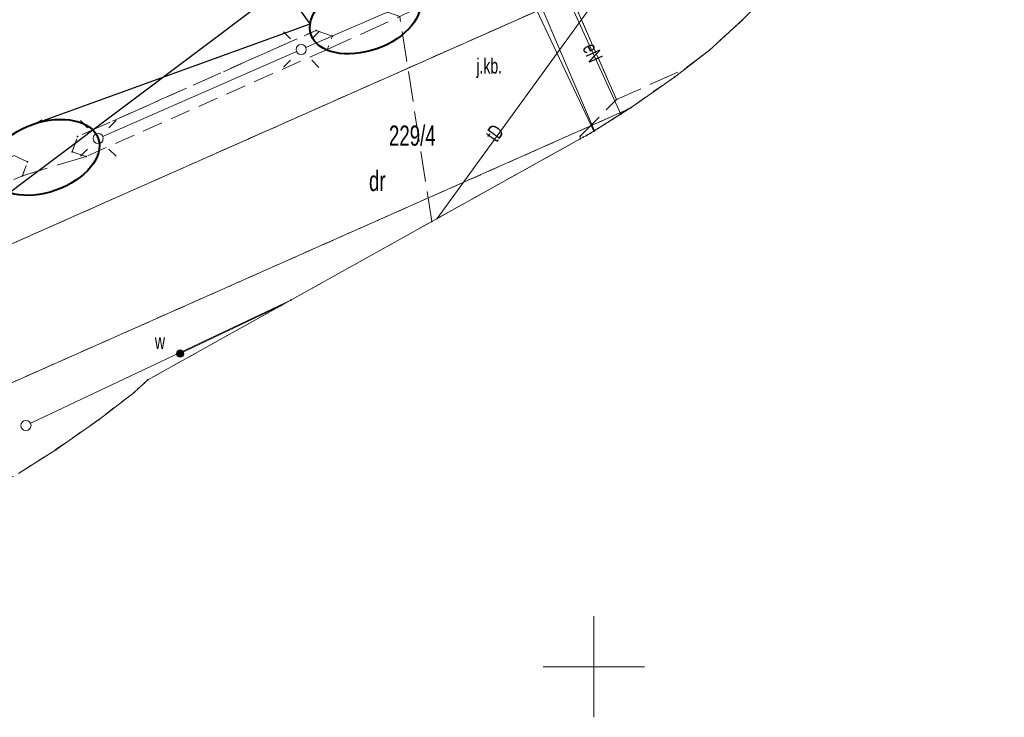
# Model space of a CAD drawing. Header units: millimetres. Extents: x 1588 to 2956, y 391 to 546.
# Tile 6 of 12: x 1712 to 1761, y 391 to 425. Entities that reach past the tile are written whole.
import ezdxf
from ezdxf import colors
from ezdxf.entities.mleader import LeaderData, LeaderLine
from ezdxf.enums import TextEntityAlignment as Align
from ezdxf.math import Vec2, Vec3

# ---------------------------------------------------------------- set-up
doc = ezdxf.new("R2010")
doc.units = ezdxf.units.MM
doc.set_wipeout_variables(frame=1)
for name, pattern in [('L_0_02', [0]), ('L_0_03', [1, 0.5, -0.5]), ('L_0_04', [1.5, 1, -0.5]), ('L_0_06', [2, 1.5, -0.5])]:
    doc.linetypes.add(name, pattern=pattern)
doc.layers.add('_Energa Invest-opisy', color=7, linetype='Continuous', lineweight=50, transparency=0.65)
for name, color, linetype, lineweight in [('EGB_DzialkaEwidencyjna', 7, 'L_0_02', 18), ('EGB_KonturUzytkuGruntowego', 96, 'L_0_03', 18), ('GES_InneUrzadzeniaTowarzyszace_P', 7, 'Continuous', 18), ('GES_PrzewodElektroenergetyczny', 1, 'Continuous', 18), ('GES_PrzewodKanalizacyjny', 36, 'Continuous', 18), ('GES_PrzewodTelekomunikacyjny', 30, 'Continuous', 18), ('GES_PrzewodWodociagowy', 5, 'Continuous', 18), ('GES_UrzadzeniaSiecElektroenergetyczna_P', 7, 'Continuous', 18), ('GES_UrzadzeniaSiecKanalizacyjna_P', 7, 'Continuous', 18), ('GES_UrzadzeniaSiecWodociagowa_P', 7, 'Continuous', 18), ('OT_Komunikacja', 7, 'Continuous', 18), ('OT_ZagospodarowanieTerenu', 7, 'Continuous', 18), ('siatka', 7, 'Continuous', 70)]:
    doc.layers.add(name, color=color, linetype=linetype, lineweight=lineweight)
doc.layers.add('EL- pomocnicze', color=6, linetype='Continuous', plot=False)
doc.styles.get("Standard").update_dxf_attribs({"font": 'arial.ttf'})

# ---------------------------------------------------------------- blocks, each defined once
blk = doc.blocks.new('L_0_02_2')
at = {"color": 0}
blk.add_point((0, 0), dxfattribs=at)
blk = doc.blocks.new('L_0_02_1')
at = {"color": 0}
blk.add_point((0, 0), dxfattribs=at)
blk = doc.blocks.new('SUPP')
at = {"color": 0, "linetype": 'Continuous', "lineweight": 18}
blk.add_wipeout([(0, -0.5), (0.25, -0.433), (0.433, -0.25), (0.5, 0), (0.433, 0.25), (0.25, 0.433), (0, 0.5), (-0.25, 0.433), (-0.433, 0.25), (-0.5, 0), (-0.433, -0.25), (-0.25, -0.433)], dxfattribs=at)
blk.add_circle((0, 0), 0.5, dxfattribs=at)
blk = doc.blocks.new('SUEO')
at = {"color": 0, "linetype": 'Continuous', "lineweight": 18, "flags": 128}
for points in [[(-1.06, 1.06), (-1.76, 1.76)], [(1.76, 1.76), (1.06, 1.06)], [(-1.74, -1.74), (-1.06, -1.06)], [(1.06, -1.06), (1.76, -1.76)]]:
    blk.add_lwpolyline(points, dxfattribs=at)
at = {"color": 0, "linetype": 'Continuous', "lineweight": 18}
blk.add_wipeout([(0, -0.5), (0.25, -0.433), (0.433, -0.25), (0.5, 0), (0.433, 0.25), (0.25, 0.433), (0, 0.5), (-0.25, 0.433), (-0.433, 0.25), (-0.5, 0), (-0.433, -0.25), (-0.25, -0.433)], dxfattribs=at)
blk.add_circle((0, 0), 0.5, dxfattribs=at)
blk = doc.blocks.new('SUKS')
at = {"color": 0, "linetype": 'Continuous', "lineweight": 18}
blk.add_wipeout([(0, -0.5), (0.25, -0.433), (0.433, -0.25), (0.5, 0), (0.433, 0.25), (0.25, 0.433), (0, 0.5), (-0.25, 0.433), (-0.433, 0.25), (-0.5, 0), (-0.433, -0.25), (-0.25, -0.433)], dxfattribs=at)
blk.add_circle((0, 0), 0.5, dxfattribs=at)
blk = doc.blocks.new('SUWW')
at = {"linetype": 'Continuous', "lineweight": 18}
blk.add_hatch(color=0, dxfattribs=at).paths.add_polyline_path([(0, -0.361, 1), (0, 0.361, 1)])
at = {"color": 0, "linetype": 'Continuous', "lineweight": 18}
blk.add_circle((0, 0), 0.361, dxfattribs=at)

msp = doc.modelspace()

# ---------------------------------------------------------------- linework, layer by layer
at = {"linetype": 'Continuous', "lineweight": 18, "flags": 128}
msp.add_lwpolyline([(1749.83, 427.256), (1747.981, 425.407), (1746.373, 423.934), (1744.643, 422.606), (1742.501, 421.106), (1740.661, 419.934), (1740.497, 419.84), (1740.298, 419.728), (1740.133, 419.635), (1718.625, 407.649), (1717.943, 407.024), (1716.213, 405.696), (1714.071, 404.196), (1712.231, 403.024)], dxfattribs=at)
for p in [(1747.981, 425.407), (1727.741, 424.635), (1727.491, 423.975), (1746.373, 423.934), (1745.162, 423.005), (1744.643, 422.606), (1741.781, 421.495), (1742.358, 421.015), (1742.501, 421.106), (1741.99, 420.781), (1740.654, 419.93), (1740.661, 419.934), (1740.69, 419.953), (1739.981, 419.695), (1739.987, 419.554), (1740.133, 419.635), (1740.298, 419.728), (1740.497, 419.84), (1712.671, 418.425), (1714.891, 418.905), (1712.431, 417.735), (1732.926, 415.619), (1732.654, 415.467), (1725.205, 411.316), (1725.697, 411.59), (1718.625, 407.649), (1717.943, 407.024), (1716.213, 405.696), (1714.071, 404.196)]:
    msp.add_point(p)
at = {"layer": 'EGB_DzialkaEwidencyjna', "linetype": 'Continuous', "lineweight": 18}
for p, q in [((1685.42, 402.628), (1754.547, 433.275)), ((1754.547, 433.275), (1685.42, 402.628)), ((1749.83, 427.256), (1747.981, 425.407)), ((1747.981, 425.407), (1746.373, 423.934)), ((1746.373, 423.934), (1744.643, 422.606)), ((1744.643, 422.606), (1742.501, 421.106)), ((1742.358, 421.015), (1689.121, 397.401)), ((1689.121, 397.401), (1742.358, 421.015)), ((1742.358, 421.015), (1740.661, 419.934)), ((1742.501, 421.106), (1742.358, 421.015)), ((1740.661, 419.934), (1740.497, 419.84)), ((1740.133, 419.635), (1718.625, 407.649)), ((1740.298, 419.728), (1740.133, 419.635)), ((1740.497, 419.84), (1740.298, 419.728)), ((1718.625, 407.649), (1717.943, 407.024)), ((1717.943, 407.024), (1716.213, 405.696)), ((1716.213, 405.696), (1714.071, 404.196)), ((1714.071, 404.196), (1712.231, 403.024))]:
    msp.add_line(p, q, dxfattribs=at)
at = {"layer": 'EGB_KonturUzytkuGruntowego', "color": 96, "linetype": 'L_0_03', "lineweight": 18, "flags": 128}
for points in [[(1709.961, 455.735), (1731.977, 469.446), (1744.68, 428.9), (1685.42, 402.628), (1667.087, 428.516), (1666.824, 428.94)], [(1753.767, 432.125), (1753.315, 431.527), (1753.023, 431.086), (1752.099, 429.863), (1751.303, 428.864), (1749.83, 427.256), (1747.981, 425.407), (1746.373, 423.934), (1744.643, 422.606), (1742.501, 421.106), (1742.358, 421.015), (1689.121, 397.401), (1685.42, 402.628), (1744.68, 428.9), (1754.547, 433.275)], [(1693.675, 396.179), (1691.07, 395.951), (1690.175, 395.912), (1689.121, 397.401), (1742.358, 421.015), (1740.661, 419.934), (1740.497, 419.84), (1740.298, 419.728), (1740.133, 419.635), (1718.625, 407.649), (1717.943, 407.024), (1716.213, 405.696), (1714.071, 404.196), (1712.231, 403.024), (1710.297, 402.017), (1709.755, 401.765), (1708.891, 401.214), (1706.957, 400.207), (1706.266, 399.885), (1705.558, 401.415), (1694.178, 396.245)]]:
    msp.add_lwpolyline(points, close=True, dxfattribs=at)
at = {"layer": 'GES_InneUrzadzeniaTowarzyszace_P'}
for p in [(1726.201, 423.965), (1716.171, 419.575)]:
    msp.add_point(p, dxfattribs=at)
at = {"layer": 'GES_PrzewodElektroenergetyczny', "color": 1, "linetype": 'Continuous', "lineweight": 18, "flags": 128}
msp.add_lwpolyline([(1741.99, 420.781), (1738.121, 429.265), (1731.721, 426.355), (1726.201, 423.965), (1716.171, 419.575)], dxfattribs=at)
at = {"layer": 'GES_PrzewodKanalizacyjny', "color": 36, "linetype": 'Continuous', "lineweight": 18, "flags": 128}
for points in [[(1740.69, 419.953), (1731.951, 440.405), (1733.191, 440.925)], [(1712.601, 405.395), (1725.697, 411.59)]]:
    msp.add_lwpolyline(points, dxfattribs=at)
at = {"layer": 'GES_PrzewodTelekomunikacyjny', "color": 30, "linetype": 'Continuous', "lineweight": 18, "flags": 128}
msp.add_lwpolyline([(1732.926, 415.619), (1743.034, 429.573), (1741.8, 434.323)], dxfattribs=at)
at = {"layer": 'GES_PrzewodWodociagowy', "color": 5, "linetype": 'Continuous', "lineweight": 18, "flags": 128}
for points in [[(1740.654, 419.93), (1732.311, 437.625), (1734.241, 438.435)], [(1720.221, 408.945), (1725.205, 411.316)]]:
    msp.add_lwpolyline(points, dxfattribs=at)
at = {"layer": 'GES_UrzadzeniaSiecKanalizacyjna_P', "color": 36}
msp.add_point((1712.601, 405.395), dxfattribs=at)
at = {"layer": 'GES_UrzadzeniaSiecWodociagowa_P', "color": 5}
msp.add_point((1720.221, 408.945), dxfattribs=at)
at = {"layer": 'OT_Komunikacja', "color": 7, "linetype": 'L_0_06', "lineweight": 18, "flags": 128}
for points in [[(1715.571, 418.685), (1712.431, 417.735), (1712.671, 418.425), (1712.011, 418.725), (1708.411, 417.075), (1703.541, 418.505), (1693.531, 441.495), (1724.791, 460.465), (1727.901, 455.185), (1732.411, 444.785), (1730.631, 444.275), (1736.981, 429.575), (1736.541, 429.125), (1730.601, 426.565), (1730.341, 425.855), (1731.071, 425.595), (1727.491, 423.975), (1727.741, 424.635), (1726.941, 424.915), (1715.151, 419.665), (1714.891, 418.905)], [(1738.421, 429.155), (1744.851, 431.975), (1745.851, 432.435), (1747.531, 433.135), (1751.781, 434.895), (1752.681, 435.355), (1757.344, 437.4), (1753.767, 432.125), (1753.315, 431.527), (1753.023, 431.086), (1752.099, 429.863), (1751.303, 428.864), (1749.83, 427.256), (1747.981, 425.407), (1746.373, 423.934), (1745.162, 423.005), (1741.781, 421.495)], [(1732.654, 415.467), (1731.071, 425.595), (1738.421, 429.155), (1741.781, 421.495), (1739.981, 419.695), (1739.987, 419.554)]]:
    msp.add_lwpolyline(points, close=True, dxfattribs=at)
at = {"layer": 'OT_ZagospodarowanieTerenu', "color": 7, "linetype": 'L_0_04', "lineweight": 18, "flags": 128}
for points in [[(1661.821, 421.235), (1660.011, 424.225), (1717.441, 459.715), (1724.791, 460.465), (1693.531, 441.495), (1703.541, 418.505), (1708.411, 417.075), (1712.011, 418.725), (1712.671, 418.425), (1712.431, 417.735), (1706.901, 415.335), (1705.361, 415.125), (1703.921, 415.685), (1703.351, 416.245), (1696.931, 431.015), (1693.821, 438.155), (1666.821, 423.515), (1666.141, 423.675), (1662.181, 421.465)], [(1726.941, 424.915), (1727.741, 424.635), (1727.491, 423.975), (1715.571, 418.685), (1714.891, 418.905), (1715.151, 419.665)]]:
    msp.add_lwpolyline(points, close=True, dxfattribs=at)
at = {"layer": 'siatka', "color": 7, "linetype": 'Continuous', "lineweight": 13, "flags": 128}
for points in [[(1740.661, 390.975), (1740.661, 395.975)], [(1738.161, 393.475), (1743.161, 393.475)]]:
    msp.add_lwpolyline(points, dxfattribs=at)

# ---------------------------------------------------------------- block references
at = {"layer": 'EGB_DzialkaEwidencyjna', "color": 7, "linetype": 'Continuous'}
for name, p, xscale, yscale, zscale, rotation in [('L_0_02_2', (1747.981, 425.407), 0.5, 0.5, 0.5, 45), ('L_0_02_1', (1747.981, 425.407), 0.5, 0.5, 0.5, 222.5), ('L_0_02_2', (1746.373, 423.934), 0.5, 0.5, 0.5, 42.5), ('L_0_02_1', (1746.373, 423.934), 0.5, 0.5, 0.5, 217.5), ('L_0_02_2', (1744.643, 422.606), 0.5, 0.5, 0.5, 37.50000000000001), ('L_0_02_1', (1744.643, 422.606), 0.5, 0.5, 0.5, 215), ('L_0_02_2', (1742.358, 421.015), 0.5, 0.5, 0.5, 32.49999999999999), ('L_0_02_1', (1742.358, 421.015), 0.5, 0.5, 0.5, 203.92), ('L_0_02_2', (1742.358, 421.015), 0.5, 0.5, 0.5, 203.92), ('L_0_02_1', (1742.358, 421.015), 0.4999999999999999, 0.4999999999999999, 0.4999999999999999, 212.5), ('L_0_02_2', (1742.501, 421.106), 0.4999999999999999, 0.4999999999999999, 0.4999999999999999, 35), ('L_0_02_1', (1742.501, 421.106), 0.4999999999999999, 0.4999999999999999, 0.4999999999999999, 212.5), ('L_0_02_1', (1740.661, 419.934), 0.5, 0.5, 0.5, 209.78), ('L_0_02_2', (1740.661, 419.934), 0.5, 0.5, 0.5, 32.49999999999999), ('L_0_02_2', (1740.133, 419.635), 0.5, 0.5, 0.5, 29.35), ('L_0_02_1', (1740.133, 419.635), 0.5, 0.5, 0.5, 209.13), ('L_0_02_2', (1740.298, 419.728), 0.5, 0.5, 0.5, 29.56), ('L_0_02_1', (1740.298, 419.728), 0.5, 0.5, 0.5, 209.3499999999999), ('L_0_02_2', (1740.497, 419.84), 0.5, 0.5, 0.5, 29.78), ('L_0_02_1', (1740.497, 419.84), 0.5, 0.5, 0.5, 209.56), ('L_0_02_2', (1718.625, 407.649), 0.5, 0.5, 0.5, 29.13), ('L_0_02_1', (1718.625, 407.649), 0.5, 0.5, 0.5, 222.5), ('L_0_02_2', (1717.943, 407.024), 0.5, 0.5, 0.5, 42.5), ('L_0_02_1', (1717.943, 407.024), 0.5, 0.5, 0.5, 217.5), ('L_0_02_2', (1716.213, 405.696), 0.5, 0.5, 0.5, 37.50000000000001), ('L_0_02_1', (1716.213, 405.696), 0.5, 0.5, 0.5, 215), ('L_0_02_2', (1714.071, 404.196), 0.4999999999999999, 0.4999999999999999, 0.4999999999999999, 35), ('L_0_02_1', (1714.071, 404.196), 0.4999999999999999, 0.4999999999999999, 0.4999999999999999, 212.5)]:
    msp.add_blockref(name, p, dxfattribs=dict(at, xscale=xscale, yscale=yscale, zscale=zscale, rotation=rotation))
at = {"layer": 'GES_UrzadzeniaSiecWodociagowa_P', "color": 5, "linetype": 'Continuous', "xscale": 0.5, "yscale": 0.5, "zscale": 0.5}
msp.add_blockref('SUWW', (1720.221, 408.945), dxfattribs=at)

# ---------------------------------------------------------------- texts
at = {"layer": 'EGB_DzialkaEwidencyjna', "color": 7, "lineweight": 20, "width": 0.66}
msp.add_text('229/4', height=1, dxfattribs=at).set_placement((1731.693, 419.714), align=Align.MIDDLE_CENTER)
at = {"layer": 'EGB_KonturUzytkuGruntowego', "color": 96, "lineweight": 20, "width": 0.66}
msp.add_text('dr', height=1, rotation=-360, dxfattribs=at).set_placement((1729.961, 417.475), align=Align.MIDDLE_CENTER)
at = {"layer": 'GES_PrzewodElektroenergetyczny', "color": 1, "lineweight": 15, "width": 0.66}
msp.add_text('eN', height=0.75, rotation=294.5, dxfattribs=at).set_placement((1740.606, 423.815), align=Align.MIDDLE_CENTER)
at = {"layer": 'GES_PrzewodTelekomunikacyjny', "color": 30, "lineweight": 15, "width": 0.66}
msp.add_text('tD', height=0.75, rotation=54.1, dxfattribs=at).set_placement((1735.755, 419.844), align=Align.MIDDLE_CENTER)
at = {"layer": 'GES_UrzadzeniaSiecWodociagowa_P', "color": 5, "lineweight": 15, "width": 0.66}
msp.add_text('w', height=0.75, dxfattribs=at).set_placement((1719.471, 408.945), align=Align.BOTTOM_RIGHT)
at = {"layer": 'OT_Komunikacja', "color": 7, "lineweight": 15, "width": 0.66}
msp.add_text('j.kb.', height=0.75, dxfattribs=at).set_placement((1735.494, 423.158), align=Align.MIDDLE_CENTER)

# ---------------------------------------------------------------- next in the draw order: block references
at = {"layer": 'GES_InneUrzadzeniaTowarzyszace_P', "linetype": 'Continuous', "xscale": 0.5, "yscale": 0.5, "zscale": 0.5}
for p in [(1726.201, 423.965), (1716.171, 419.575)]:
    msp.add_blockref('SUPP', p, dxfattribs=at)
at = {"layer": 'GES_UrzadzeniaSiecKanalizacyjna_P', "color": 36, "linetype": 'Continuous', "xscale": 0.5, "yscale": 0.5, "zscale": 0.5}
msp.add_blockref('SUKS', (1712.601, 405.395), dxfattribs=at)

# ---------------------------------------------------------------- next in the draw order: linework, layer by layer
at = {"layer": 'GES_UrzadzeniaSiecElektroenergetyczna_P'}
for p in [(1726.201, 423.965), (1716.171, 419.575)]:
    msp.add_point(p, dxfattribs=at)

# ---------------------------------------------------------------- next in the draw order: block references
at = {"layer": 'GES_UrzadzeniaSiecElektroenergetyczna_P', "linetype": 'Continuous', "xscale": 0.5, "yscale": 0.5, "zscale": 0.5}
for p in [(1726.201, 423.965), (1716.171, 419.575)]:
    msp.add_blockref('SUEO', p, dxfattribs=at)

# ---------------------------------------------------------------- next in the draw order: linework, layer by layer
for p in [(1726.941, 424.915), (1715.151, 419.665), (1715.571, 418.685)]:
    msp.add_point(p)
at = {"layer": 'EL- pomocnicze', "elevation": 10.14}
msp.add_lwpolyline([(1745.288, 442.074), (1706.871, 413.208)], dxfattribs=at)

# ---------------------------------------------------------------- next in the draw order: leaders
at = {"layer": '_Energa Invest-opisy', "linetype": 'Continuous', "lineweight": 0}
ml = msp.add_multileader_mtext('Standard', dxfattribs=at)
ml.set_content('{\\C256;\\c0;planowany układ miejsc EV, \\Pzwrócić szczególną uwagę na odwodnienie\\P- w tej lokalizacji przewidzieć 3 słupy oświetleniowe}', color=256)
ml.set_leader_properties()
ml.build(insert=Vec2(0, 0))
ml.multileader.update_dxf_attribs({"has_text_frame": 1, "text_right_attachment_type": 6, "dogleg_length": 6.199, "arrow_head_size": 0.5, "scale": 0.5})
ctx = ml.context
ctx.base_point, ctx.scale, ctx.char_height, ctx.arrow_head_size, ctx.landing_gap_size, ctx.plane_origin, ctx.plane_x_axis, ctx.plane_y_axis = Vec3(1711.461, 440.126), 0.5, 1, 0.5, 0.09, Vec3(1701.144, 350.786), Vec3(1, 0.000049), Vec3(-0.000049, 1)
ctx.right_attachment = 6
notes = []
notes.append((ctx, [(0, (1, 1, 0), (1708.361, 440.125), (1, 0.000049), 3.099, [(2, [(1703.692, 431.052)], 0, [])])]))
ctx.mtext.insert, ctx.mtext.text_direction, ctx.mtext.rotation, ctx.mtext.defined_height, ctx.mtext.flow_direction = Vec3(1711.551, 440.773), Vec3(1, 0.000049), 0.000049, 5.255, 5
ctx.mtext.has_bg_fill, ctx.mtext.bg_color, ctx.mtext.bg_scale_factor, ctx.mtext.bg_transparency, ctx.mtext.use_window_bg_color = 1, -1023410167, 1.5, 0, 1
for ctx, leaders in notes:
    for number, flags, end, landing, length, lines in leaders:
        leader = LeaderData()
        leader.index, (leader.has_last_leader_line, leader.has_dogleg_vector, leader.attachment_direction) = number, flags
        leader.last_leader_point, leader.dogleg_vector, leader.dogleg_length = Vec3(end), Vec3(landing), length
        for number, points, colour, breaks in lines:
            line = LeaderLine()
            line.index, line.vertices, line.color, line.breaks = number, Vec3.list(points), colors.encode_raw_color(colour), breaks
            leader.lines.append(line)
        ctx.leaders.append(leader)

# ---------------------------------------------------------------- next in the draw order: linework, layer by layer
at = {"color": 219, "linetype": 'Continuous', "lineweight": 40, "true_color": 0x642165}
for centre in [(1729.364, 425.629), (1713.503, 418.64)]:
    msp.add_ellipse(centre, major_axis=(2.669, 0.936), ratio=0.609627, dxfattribs=at)

# ---------------------------------------------------------------- next in the draw order: leaders
at = {"linetype": 'Continuous', "lineweight": 0}
ml = msp.add_multileader_mtext('Standard', dxfattribs=at)
ml.set_content('{\\C256;\\c0;poszerzyć istniejące wjazdy na plac do szerokości 4m}', color=256)
ml.set_leader_properties()
ml.build(insert=Vec2(0, 0))
ml.multileader.update_dxf_attribs({"has_text_frame": 1, "text_right_attachment_type": 6, "dogleg_length": 6.199, "arrow_head_size": 0.5, "scale": 0.5})
ctx = ml.context
ctx.base_point, ctx.scale, ctx.char_height, ctx.arrow_head_size, ctx.landing_gap_size, ctx.plane_origin, ctx.plane_x_axis, ctx.plane_y_axis = Vec3(1724.365, 432.726), 0.5, 1, 0.5, 0.09, Vec3(1705.734, 346.145), Vec3(1, 0.000049), Vec3(-0.000049, 1)
ctx.right_attachment = 6
notes = []
notes.append((ctx, [(0, (1, 1, 0), (1721.265, 432.726), (1, 0.000049), 3.099, [(0, [(1712.946, 420.272), (1726.65, 425.244)], 0, [])])]))
ctx.mtext.insert, ctx.mtext.text_direction, ctx.mtext.rotation, ctx.mtext.defined_height, ctx.mtext.flow_direction = Vec3(1724.455, 433.393), Vec3(1, 0.000049), 0.000049, 5.255, 5
ctx.mtext.has_bg_fill, ctx.mtext.bg_color, ctx.mtext.bg_scale_factor, ctx.mtext.bg_transparency, ctx.mtext.use_window_bg_color = 1, -1023410167, 1.5, 0, 1
for ctx, leaders in notes:
    for number, flags, end, landing, length, lines in leaders:
        leader = LeaderData()
        leader.index, (leader.has_last_leader_line, leader.has_dogleg_vector, leader.attachment_direction) = number, flags
        leader.last_leader_point, leader.dogleg_vector, leader.dogleg_length = Vec3(end), Vec3(landing), length
        for number, points, colour, breaks in lines:
            line = LeaderLine()
            line.index, line.vertices, line.color, line.breaks = number, Vec3.list(points), colors.encode_raw_color(colour), breaks
            leader.lines.append(line)
        ctx.leaders.append(leader)

doc.saveas('drawing.dxf')
